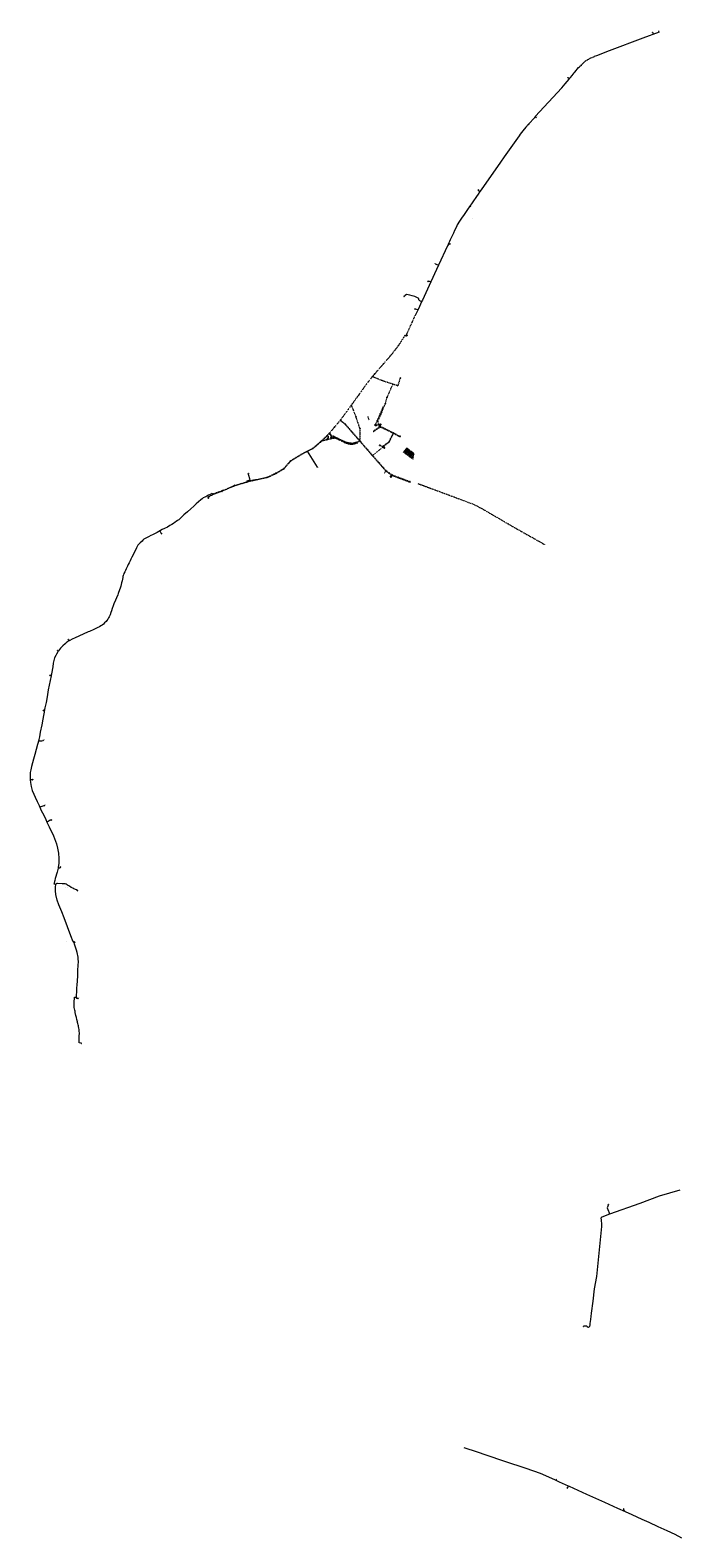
# Model space of a CAD drawing. Extents: x 149823 to 156818, y 468751 to 475536.
# Tile 1 of 27: x 149823 to 152318, y 469716 to 475536. Entities that reach past the tile are written whole.
import ezdxf
from ezdxf.enums import TextEntityAlignment as Align
from ezdxf.lldxf.tags import DXFTag

# ---------------------------------------------------------------- set-up
doc = ezdxf.new("R2010")
doc.units = 0
doc.header["$LTSCALE"] = 0.5
for name, pattern in [('RI-DRAINAGE-SO', [19.2, 6, -1.8, 1.8, -1.8, 2.4, -1.8, 1.8, -1.8]), ('RI-DWA-SO', [11, 5, -3, 0, -3]), ('RI-GWA-SO', [18.45, 6, -1.8, 1.75, -1.8, 1.75, -1.8, 1.75, -1.8]), ('RI-HWA-SO', [7.4, 5, -2.4]), ('RI-OVERIG-SO', [17, 5, -2, 2, -2, 0, -2, 2, -2])]:
    doc.linetypes.add(name, pattern=pattern)
doc.layers.get('0').update_dxf_attribs({"linetype": 'CONTINUOUS'})
for name, color, linetype, lineweight in [('B-OI-RI-DRAINAGE-G', 91, 'RI-DRAINAGE-SO', 18), ('B-OI-RI-DWA-G', 42, 'RI-DWA-SO', 18), ('B-OI-RI-DWA_RIOOLPUT-S-250', 42, 'CONTINUOUS', 18), ('B-OI-RI-GWA-G', 11, 'RI-GWA-SO', 18), ('B-OI-RI-GWA_RIOOLPUT-S-250', 11, 'CONTINUOUS', 18), ('B-OI-RI-HWA-G', 151, 'RI-HWA-SO', 18), ('B-OI-RI-HWA_RIOOLPUT-S-250', 151, 'CONTINUOUS', 18), ('B-OI-RI-OVERIG_DUIKER-G', 171, 'RI-OVERIG-SO', 18), ('B-OI-RI-OVERIG_OVERSTORTLEIDING-G', 171, 'RI-OVERIG-SO', 18), ('B-OI-RI-OVERIG_OVERSTORTLEIDING-T30', 171, 'CONTINUOUS', 35), ('B-OI-RI-OVERIG_OVERSTORTLEIDING-T35', 171, 'CONTINUOUS', 35), ('B-OI-RI-OVERIG_STROMINGSRICHTING-T70', 252, 'CONTINUOUS', 70), ('B-OI-RI-PERSLEIDING-G', 210, 'RI-PERS-SO', 18), ('B-OI-RI-PERSLEIDING-T30', 210, 'CONTINUOUS', 35), ('B-OI-RI-PERSLEIDING_PUTNUMMER-T50', 210, 'CONTINUOUS', 50), ('B-OI-RI-PERSLEIDING_RIOOLPUT_POMPPUT-S-250', 210, 'CONTINUOUS', 18)]:
    doc.layers.add(name, color=color, linetype=linetype, lineweight=lineweight)
doc.layers.add('UITLAAT', color=151, linetype='CONTINUOUS')
doc.styles.add('NLCS-ISO', font='NLCS-ISO.ttf')
doc.styles.add('NLCS-ISO-M250-T30', font='NLCS-ISO.ttf', dxfattribs={"height": 0.75})
doc.styles.add('NLCS-ISO-M250-T35', font='NLCS-ISO.ttf', dxfattribs={"height": 0.875})
doc.styles.add('NLCS-ISO-M250-T50', font='NLCS-ISO.ttf', dxfattribs={"height": 1.25})
doc.styles.add('NLCS-ISO-M250-T70', font='NLCS-ISO.ttf', dxfattribs={"height": 1.75})
tags = doc.linetypes.add('RI-PERS-SO', pattern='A,7,-2,["P",Standard,S=1.8,R=0,X=-0.5,Y=-0.9],-2,7,-2,[102,NLCS.SHX,S=1,R=180,X=0,Y=0],-2', length=22).pattern_tags.tags
tags[6] = DXFTag(74, 10)

# ---------------------------------------------------------------- blocks, each defined once
blk = doc.blocks.new('SRI-PUT_INSPECTIE-SO')
at = {"flags": 128}
blk.add_lwpolyline([(-2, -2), (2, -2), (2, 2), (-2, 2)], close=True, dxfattribs=at)
blk.add_circle((0, 0), 2)
at = {"style": 'NLCS-ISO'}
blk.add_text('I', height=2.5, dxfattribs=at).set_placement((0, 0), align=Align.MIDDLE_CENTER)
blk = doc.blocks.new('B-SRI-PUT_POMPPUT-SO')
for p, q in [((-2, -1), (0, 2)), ((0, 2), (2, -1)), ((2, -1), (-2, -1))]:
    blk.add_line(p, q)
blk.add_lwpolyline([(-2, -2), (2, -2), (2, 2), (-2, 2)], close=True)
blk.add_circle((0, 0), 2)

msp = doc.modelspace()

# ---------------------------------------------------------------- linework, layer by layer
at = {"layer": 'B-OI-RI-DRAINAGE-G'}
for points in [[(150990.5, 473967.8), (151000.2, 473962.5), (151005.9, 473959.5), (151012, 473956.7), (151015.6, 473954.9), (151029.4, 473948.9), (151036.6, 473944.4), (151044.9, 473941.3), (151051.4, 473939.6), (151054.6, 473938.9), (151056, 473938.6), (151057.3, 473938.4), (151059.3, 473938.2), (151061.2, 473938.1), (151063, 473938), (151064.6, 473938.1), (151070.9, 473938.4), (151072.7, 473938.6), (151076.3, 473939.3), (151078.4, 473939.9), (151080.2, 473940.5), (151082.9, 473941.6), (151085.7, 473943.1), (151086.7, 473943.7), (151086.9, 473943.8)], [(151084.9, 473946.1), (151082, 473944.4), (151080.8, 473943.9), (151079.7, 473943.5), (151078.5, 473943), (151077.3, 473942.7), (151076.8, 473942.5), (151075.8, 473942.2), (151074.2, 473941.8), (151073.2, 473941.6), (151072.2, 473941.5), (151070.6, 473941.2), (151068.2, 473940.9), (151067.2, 473940.8), (151065.7, 473940.7), (151065, 473940.7), (151063.4, 473940.6), (151062.4, 473940.7), (151061.4, 473940.7), (151060.4, 473940.8), (151059.3, 473941), (151057.9, 473941.2), (151051, 473942.6), (151043.7, 473944.7), (151037, 473947.7), (151036.6, 473947.9), (151026.9, 473952.1), (151006.3, 473962.5), (150992, 473970.2)], [(151036.8, 473945.3), (151035.9, 473944.8)], [(151036.2, 473945), (151036.6, 473947.5), (151036.6, 473947.7), (151036.7, 473947.9)], [(151086.7, 473943.7), (151084.9, 473946.1)], [(151087.2, 473940.5), (151085.7, 473943.1)], [(151265.8, 473909.5), (151302.6, 473881.8)], [(151267, 473911.1), (151302.9, 473884)], [(151268.2, 473912.7), (151303.3, 473886.3)], [(151269.4, 473914.3), (151303.6, 473888.5)], [(151270.6, 473915.9), (151304, 473890.7)], [(151271.8, 473917.5), (151304.3, 473893)], [(151273.1, 473919.1), (151304.7, 473895.2)], [(151274.3, 473920.7), (151305, 473897.5)], [(151275.5, 473922.3), (151305.4, 473899.7)], [(151276.7, 473923.9), (151305.7, 473902)], [(151264.6, 473907.9), (151302.3, 473879.5)], [(151321, 473785.6), (151439.4, 473742), (151539.9, 473704.1), (151568, 473689.2), (151634.7, 473650.4), (151694.1, 473615.8), (151810.7, 473550.6)]]:
    msp.add_lwpolyline(points, dxfattribs=at)
at = {"layer": 'B-OI-RI-DWA-G'}
for points in [[(151040.1, 474015.8), (151021.1, 474030.1)], [(151173.8, 474007.2), (151165.7, 474025.4)], [(150976.8, 473977.4), (150947.7, 473950)], [(151068.5, 473983.3), (151040.1, 474015.8)], [(151097.3, 473950.4), (151068.5, 473983.3)], [(151149.3, 473987.9), (151173.8, 474007.2)], [(151227.3, 473980.5), (151173.8, 474007.2)], [(151209.9, 473945.8), (151227.3, 473980.5)], [(151252.8, 473967.5), (151227.3, 473980.5)], [(150871.2, 473899.5), (150915.5, 473922)], [(150915.5, 473922), (150947.7, 473950)], [(151097.3, 473950.4), (151146.4, 473894)], [(151209.9, 473945.8), (151146.4, 473894)], [(150802.7, 473843.2), (150827.2, 473872.1)], [(150827.2, 473872.1), (150871.2, 473899.5)], [(151146.4, 473894), (151172.2, 473864.6)], [(151172.2, 473864.6), (151198.2, 473835.6)], [(150613, 473778.3), (150662.6, 473792.8)], [(150693.3, 473800.1), (150662.6, 473792.8)], [(150693.3, 473800.1), (150738, 473809.8)], [(150738, 473809.8), (150771.9, 473825.7)], [(150771.9, 473825.7), (150802.7, 473843.2)], [(151198.2, 473835.6), (151192.5, 473826.9)], [(151221.6, 473818.7), (151198.2, 473835.6)], [(151287.2, 473793.9), (151221.6, 473818.7)], [(151290.1, 473792.9), (151287.2, 473793.9)], [(150565.4, 473757.8), (150529.9, 473745)], [(150613, 473778.3), (150565.4, 473757.8)]]:
    msp.add_lwpolyline(points, dxfattribs=at)
at = {"layer": 'B-OI-RI-GWA-G'}
for points in [[(151951.8, 475398.4), (151953.3, 475402.5), (151969.2, 475416.8), (151978.2, 475422.8), (151989.4, 475428.8), (152002.2, 475434)], [(151276, 474357.4), (151310.5, 474434.3)], [(151246.7, 474319.6), (151215.9, 474279.9)], [(151270.7, 474357), (151246.7, 474319.6)], [(151270.7, 474357), (151276, 474357.4)], [(151187.1, 474246.7), (151215.9, 474279.9)], [(151144.9, 474198.2), (151153.8, 474208.6)], [(151153.8, 474208.6), (151187.1, 474246.7)], [(151123.2, 474170.7), (151094, 474129.8)], [(151144.9, 474198.2), (151123.2, 474170.7)], [(151185.4, 474181.9), (151144.9, 474198.2)], [(151224.8, 474169.1), (151185.4, 474181.9)], [(151201.9, 474118.4), (151224.8, 474169.1)], [(151243.2, 474163.2), (151224.8, 474169.1)], [(151252.9, 474193.3), (151243.2, 474163.2)], [(151063.3, 474088), (151051.5, 474071.1)], [(151094, 474129.8), (151063.3, 474088)], [(151063.3, 474088), (151082, 474042.7)], [(151181.2, 474061.1), (151195.3, 474093.7)], [(151195.3, 474093.7), (151201.9, 474118.4)], [(151021.1, 474030.1), (150999.4, 474004.1)], [(151051.5, 474071.1), (151021.1, 474030.1)], [(151097.1, 473998.8), (151082, 474042.7)], [(151181.2, 474061.1), (151165.7, 474025.4)], [(150976.8, 473977.4), (150980, 473981.1)], [(151004.7, 473961.8), (150976.8, 473977.4)], [(150999.4, 474004.1), (150980, 473981.1)], [(150980, 473981.1), (150986.5, 473964.4)], [(151097.1, 473998.8), (151097.3, 473950.4)], [(150947.7, 473950), (150965.9, 473954.2)], [(151004.7, 473961.8), (150965.9, 473954.2)], [(151045.7, 473942.8), (151004.7, 473961.8)], [(151072.4, 473940.4), (151045.7, 473942.8)], [(151072.4, 473940.4), (151097.3, 473950.4)]]:
    msp.add_lwpolyline(points, dxfattribs=at)
at = {"layer": 'B-OI-RI-HWA-G'}
for points in [[(151025.8, 474025.6), (151038.1, 474016.3)], [(151185.8, 474080.4), (151156.2, 474011.7)], [(150971.4, 473970.5), (150945.4, 473946.3)], [(150973.8, 473968.1), (150971.4, 473970.5)], [(150973.8, 473968.1), (150974.2, 473963.5)], [(151038.1, 474016.3), (151094.4, 473951.8)], [(151176, 474004.1), (151149.7, 473986.5)], [(151168.7, 474011.9), (151159.8, 474010)], [(151168.7, 474011.9), (151173.2, 474012.9)], [(151173.2, 474012.9), (151177, 474013.7)], [(151173.2, 474012.9), (151176, 474004.1)], [(151225.5, 473979.9), (151176, 474004.1)], [(151225.5, 473979.9), (151208.6, 473946.1)], [(151225.5, 473979.9), (151249.5, 473968)], [(150917.6, 473922.2), (150872.6, 473898.9)], [(150945.4, 473946.3), (150917.6, 473922.2)], [(151094.4, 473951.8), (151144.4, 473894.4)], [(151183.6, 473927.7), (151173.9, 473933.6)], [(151208.6, 473946.1), (151183.6, 473927.7)], [(151187.4, 473925.8), (151183.6, 473927.7)], [(151187.4, 473925.8), (151190.9, 473923.5)], [(150829.5, 473872.5), (150802.8, 473841.8)], [(150872.6, 473898.9), (150829.5, 473872.5)], [(151144.4, 473894.4), (151197.2, 473834.2)], [(150692.3, 473798.5), (150660.8, 473791.3)], [(150739.9, 473808.7), (150692.3, 473798.5)], [(150772.1, 473823.7), (150739.9, 473808.7)], [(150802.8, 473841.8), (150772.1, 473823.7)], [(151197.2, 473834.2), (151218.9, 473818.3)], [(151218.3, 473817), (151216.2, 473812.4)], [(151217.2, 473812), (151218.9, 473815.6), (151218.3, 473817)], [(151218.9, 473818.3), (151218.3, 473817)], [(151218.9, 473818.3), (151286.7, 473793)], [(151290.3, 473791.7), (151286.7, 473793)], [(150528.5, 473743), (150509.9, 473733.2)], [(150564, 473755.8), (150528.5, 473743)], [(150610.4, 473776), (150564, 473755.8)], [(150660.8, 473791.3), (150610.4, 473776)], [(150509.9, 473733.2), (150511.2, 473730.4)]]:
    msp.add_lwpolyline(points, dxfattribs=at)
at = {"layer": 'B-OI-RI-OVERIG_DUIKER-G'}
msp.add_lwpolyline([(151127.6, 474044.2), (151127.1, 474043.1), (151129.2, 474038.5), (151131.3, 474033.9), (151131.3, 474033.7), (151130, 474030)], dxfattribs=at)
at = {"layer": 'B-OI-RI-OVERIG_OVERSTORTLEIDING-G'}
for points in [[(151276, 474357.4), (151278.1, 474358)], [(150965.9, 473954.2), (150972, 473957.2)]]:
    msp.add_lwpolyline(points, dxfattribs=at)
at = {"layer": 'B-OI-RI-PERSLEIDING-G'}
for points in [[(152253.4, 475528.6), (152190.2, 475505), (152060.1, 475456.6), (152010.7, 475437.3), (152002.2, 475434)], [(152227.7, 475526.2), (152228.7, 475525.9), (152228.1, 475524.9), (152229.6, 475519.7)], [(152253.4, 475528.6), (152251.8, 475533.8)], [(151748.7, 475172.3), (151773, 475199.1), (151774.7, 475202.7), (151877, 475313.8), (151889.9, 475328.7), (151905.2, 475346.4), (151906, 475347.5), (151910.2, 475352.8), (151917.1, 475361.3), (151925.3, 475371.2), (151927, 475373.5), (151942, 475391.2), (151944.8, 475394.3), (151947.4, 475397.4), (151949.7, 475399.3)], [(151951.8, 475398.4), (151950.7, 475399), (151949.7, 475399.3)], [(151900.3, 475352.2), (151901.5, 475351.5), (151904.4, 475349.1), (151904.9, 475348.3), (151905.1, 475347.8), (151906, 475347.5)], [(151777.7, 475198.8), (151777.6, 475199.3), (151777.2, 475199.5), (151776.4, 475200.3), (151774.7, 475202.1), (151774.5, 475202.3)], [(151748.7, 475172.3), (151738.5, 475161.1), (151726.9, 475147.8), (151716.2, 475134.3), (151712.2, 475128.5), (151654.1, 475046.2), (151639.6, 475025.7), (151565.5, 474919.2), (151560.8, 474913.4), (151560.5, 474913.2), (151553.8, 474903.3), (151547.3, 474893.7), (151518.5, 474852.2), (151514.9, 474847.6), (151509.6, 474839.3), (151499.5, 474824.6), (151489.7, 474810.3), (151481.7, 474798.4), (151473.2, 474783.8), (151469.7, 474776.8), (151463, 474762.6), (151458.2, 474752.8), (151449.6, 474734.3), (151445.6, 474725.8), (151442.9, 474719.9), (151439.7, 474712.7), (151438.1, 474709.1), (151437.4, 474707.5), (151435.7, 474703.8), (151400.7, 474628.2), (151393, 474611.4), (151371, 474563.9), (151338.6, 474494), (151336.5, 474489.5), (151321.5, 474457.8), (151310.5, 474434.3)], [(151554.5, 474918.6), (151560.8, 474913.4)], [(151523, 474854.1), (151522.7, 474854.6), (151520.7, 474855.4)], [(151445, 474709.9), (151443.6, 474709.3), (151441.5, 474709.2), (151438.2, 474709.1)], [(151387.6, 474634.3), (151400.7, 474628.2)], [(151360.2, 474566.5), (151361.5, 474566.4), (151364.3, 474566.3), (151371, 474563.9)], [(151336.5, 474489.5), (151334.2, 474488.5), (151328.2, 474491.1), (151326.4, 474494), (151325.1, 474495.4), (151324.9, 474496.4), (151325, 474499.4), (151308.8, 474507.2), (151298.5, 474510.6), (151289.4, 474513), (151277.1, 474514.9), (151272.3, 474511.9), (151267.8, 474508.3)], [(151309.4, 474459.8), (151321.5, 474457.8)], [(150933, 473848.4), (150894, 473911)], [(150662.6, 473792.8), (150661.8, 473796.5), (150672.7, 473799.4), (150667.1, 473820.4), (150666.2, 473823.9)], [(150529.9, 473745), (150525.4, 473747), (150523.5, 473746), (150518.8, 473743.6), (150512.6, 473740.5), (150505.6, 473736.9), (150501.7, 473734.7), (150497.5, 473732.5), (150492, 473730.1), (150487.9, 473726.8), (150482.2, 473722.2), (150473.7, 473715.2), (150464.4, 473707.1), (150455.2, 473698.8), (150443.3, 473688.1), (150430.9, 473676.9), (150417.3, 473664.6), (150409.4, 473657.5), (150402.6, 473651.3), (150397, 473645.9), (150392.8, 473643.2), (150387.1, 473638.9), (150383.6, 473636.5), (150376.9, 473631.8), (150370.2, 473627), (150363.1, 473623.1), (150353.2, 473617.9), (150342, 473612.1), (150333.4, 473607.7), (150320.6, 473601), (150313.4, 473597.3), (150302.8, 473591.9), (150295.7, 473588.3), (150288.9, 473584.8), (150280.1, 473580.3), (150272.6, 473576.4), (150266.7, 473573.4), (150262.6, 473571.3), (150258.5, 473567.2), (150255.2, 473563.9), (150248.1, 473556.6), (150242.6, 473551.1), (150239.1, 473547.6), (150236.7, 473543), (150234, 473537.6), (150229.5, 473528.5), (150225.1, 473519.9), (150220.7, 473511.1), (150216.1, 473502.1), (150211.7, 473493.3), (150208.7, 473487.3), (150205.3, 473480.2), (150201.7, 473472.9), (150198.5, 473466.5), (150196.2, 473461.8), (150193.9, 473457), (150190.9, 473450.6), (150188.2, 473444.6), (150185.4, 473438.4), (150183.7, 473433.7), (150182.6, 473430.4), (150181.5, 473426.5), (150180.4, 473422.5), (150179.2, 473416.7), (150178, 473410.2), (150176.4, 473402.8), (150174.8, 473396.3), (150173.2, 473389.9), (150172, 473385.7), (150170.8, 473381.2), (150168.5, 473375), (150163.3, 473361.2), (150161.2, 473356.3), (150155.9, 473344.1), (150152.4, 473336), (150146.6, 473322), (150143.6, 473313.7), (150139.9, 473303), (150137.2, 473294.5), (150135.2, 473288.4), (150131.9, 473278.7), (150128.2, 473270.9), (150126.2, 473267.5), (150123.2, 473262.8), (150119.5, 473257.2), (150116.1, 473252.6), (150110.6, 473247.5), (150106.2, 473243.4), (150101.4, 473239.2), (150096.3, 473235.9), (150091.4, 473232.6), (150084.4, 473229.5), (150076.4, 473226), (150063.4, 473220.2), (150058, 473217.7), (150052.3, 473215.2), (150047.6, 473213), (149994.2, 473189), (149987.6, 473186.1), (149973.2, 473178.4), (149972.9, 473179.1), (149967.9, 473175.4), (149962.7, 473171.3), (149957.8, 473167.3), (149948.7, 473159.8), (149940.7, 473150.8), (149933, 473140.3), (149931, 473138.5), (149930.1, 473136.5), (149924.6, 473127.6), (149922.4, 473121.9), (149917.6, 473112.3), (149912.4, 473092.2), (149910.1, 473078.1), (149905.4, 473051.1), (149904.2, 473044.6), (149904.1, 473044), (149893, 472989.7), (149888.4, 472962.7), (149884.2, 472940.6), (149879.9, 472920.1), (149878.9, 472913.8), (149878, 472910.1), (149877.7, 472907.4), (149877.1, 472903.3), (149874.1, 472890.1), (149871.7, 472876.3), (149867.5, 472854.4), (149861.8, 472825.5), (149859.1, 472808.4), (149856.6, 472797.5), (149856.1, 472794.5), (149851.6, 472778.4), (149846.4, 472759.5), (149840.7, 472739.2), (149835.7, 472721.8), (149831.5, 472707.4), (149828.3, 472693.9), (149825, 472681), (149823.6, 472670.1), (149822.8, 472657.9), (149823.2, 472641.9), (149824, 472631.1), (149826.4, 472616.7), (149830.9, 472601.2), (149836.6, 472586.4), (149841.9, 472574.9), (149849.9, 472558.1), (149857.4, 472542.4), (149866.1, 472524.2), (149875.2, 472505.2), (149883.2, 472488.4), (149887, 472478.3), (149896.1, 472460.1), (149912.7, 472425.7), (149921.2, 472405.3), (149924.3, 472395.1), (149929.2, 472378.1), (149932.4, 472359.4), (149933.6, 472338.5), (149933.6, 472327.9), (149933.6, 472320.5), (149932.4, 472311.8), (149931.2, 472304.9), (149931.2, 472303.4), (149930.9, 472302.9), (149930.9, 472300.8), (149928.8, 472291.1), (149927.4, 472285.7), (149925.2, 472278), (149922.4, 472268.3), (149920, 472260.5), (149918.2, 472254), (149917.1, 472250.1), (149915.6, 472243.1), (149915.3, 472242), (149914.9, 472241), (149915.1, 472240.6), (149915.6, 472240.3), (149920.8, 472239.4), (149922.4, 472239.7), (149922.8, 472239.9)], [(150330.1, 473592.2), (150325.4, 473601.3), (150324.5, 473603)], [(149972.9, 473179.1), (149973.1, 473179.8), (149972.5, 473181.6), (149971.1, 473182.5), (149970.1, 473183.3)], [(149928.8, 473140.1), (149931, 473138.5)], [(149904.2, 473044.6), (149900.9, 473045.3), (149899.9, 473045.2)], [(149873.4, 472909.9), (149876, 472910.1), (149877.6, 472910), (149878, 472910.1)], [(149856.2, 472794.9), (149857.2, 472792.9), (149862.1, 472792.4), (149864.3, 472792.4), (149868.6, 472792.6), (149873.2, 472794), (149874.7, 472795.1), (149874.6, 472795.9)], [(149832.9, 472642.2), (149824.9, 472641.7), (149824.5, 472641.9), (149823.2, 472641.9)], [(149879, 472542.9), (149860.5, 472535.9)], [(149905.2, 472486.8), (149904.3, 472486.4), (149903.2, 472486), (149900.1, 472485.9), (149892.3, 472481.1), (149889.3, 472479.6), (149887, 472478.3)], [(149930.9, 472302.9), (149931.9, 472302.5), (149937.3, 472301.9), (149938, 472301.9), (149938.8, 472302.1), (149939.1, 472302.3), (149939.3, 472303.8), (149939.8, 472305.1), (149940.4, 472305.7)], [(150008, 471798.1), (150005.4, 471797.4), (150004, 471797.4), (150002.7, 471798), (150001.3, 471800.1), (150001.6, 471802.5), (150002, 471802.7), (150003.5, 471830.8), (150003.9, 471839.2), (150004.5, 471848.8), (150005.4, 471865.6), (150006.5, 471885.4), (150007.6, 471906.2), (150009, 471927.2), (150009.5, 471939.2), (150008.7, 471950.5), (150008.2, 471957.5), (150005.1, 471976), (150002.3, 471984.6), (149994.3, 472007.7), (149992.5, 472013), (149989.2, 472017.3), (149980.4, 472040.3), (149953.8, 472108.9), (149944.9, 472132.5), (149933.7, 472160), (149927.1, 472177.2), (149922.1, 472199.5), (149920.5, 472213.2), (149921, 472228.7), (149922.2, 472236.6), (149922.8, 472239.9)], [(150005.5, 472214), (150006.3, 472214.7), (150006.2, 472216.3), (150005.9, 472216.7), (150003.1, 472217.9), (149998.6, 472218.9), (149992.2, 472221.2), (149987.7, 472223.6), (149981.7, 472226.8), (149974.7, 472231.4), (149967.7, 472236), (149965.9, 472237.3), (149962, 472238.7), (149957.9, 472239.9), (149947.1, 472241.1), (149928.1, 472242.2), (149926.4, 472242), (149922.8, 472239.9)], [(149988.5, 472019.1), (149989, 472018.7), (149991.1, 472018.1), (149995, 472014.9)], [(150020.2, 471624.9), (150019.2, 471625.3), (150017.3, 471625.3), (150012.3, 471626.2), (150012.1, 471626.3), (150011.8, 471626.9), (150011.7, 471628.6), (150012.1, 471634.6), (150012.8, 471650.9), (150013.1, 471665.2), (150012.5, 471670.2), (150011.7, 471678.1), (150011.2, 471683), (150009.8, 471689.3), (150009.1, 471692.2), (150008.2, 471696.2), (150007.2, 471701), (150006.4, 471705.1), (150005.5, 471709.4), (150005.1, 471710.9), (150004.6, 471712.7), (150003.5, 471717.2), (150001.6, 471724.6), (149999.5, 471732), (149997.2, 471743.5), (149996.2, 471748.9), (149995.3, 471752.9), (149994.4, 471758), (149993.6, 471763.4), (149993.5, 471766.4), (149992.6, 471776.4), (149993.1, 471788.5), (149993.7, 471795.8), (149994, 471800.9), (149994.5, 471802.9), (150001.6, 471802.5)], [(152332.6, 471058.6), (152253.6, 471035.2), (152178.9, 471006.6), (152061.6, 470965)], [(152056.9, 471002.3), (152052.5, 470990.3), (152054.8, 470983.9), (152057.2, 470977.1), (152058.4, 470973.8), (152061.6, 470965)], [(152061.6, 470965), (152032.2, 470953.5), (152030, 470952.7), (152029.8, 470952.6), (152029.2, 470952.3), (152028.8, 470951.9), (152028.5, 470951.3), (152028.3, 470950.2), (152029.4, 470943.3), (152030.4, 470925.1), (152029.8, 470918.1), (152016, 470776.5), (152010.9, 470725), (152002.5, 470677.8), (151996.4, 470629.2), (151990.6, 470583.3), (151988.9, 470569.8), (151986.4, 470549.4), (151985.8, 470544.4), (151985.6, 470541.8), (151985.3, 470537.8), (151983.7, 470532.4), (151980.5, 470527.8), (151976.6, 470529.2), (151975.7, 470530.6), (151973.6, 470532.9), (151968.9, 470533), (151965.8, 470532.9), (151961.7, 470532.8)], [(151498.7, 470064.7), (151550.6, 470047.4), (151583.5, 470036.5), (151655.6, 470012.6), (151737.8, 469985.5), (151793.3, 469965.1), (151848.3, 469940.7), (151854, 469938.2), (151866.4, 469932.6), (151901.9, 469916.6), (151905.6, 469915), (151972.7, 469884.7), (152042.3, 469853.4), (152092.8, 469830.7), (152121.5, 469817.8), (152147.5, 469806.1), (152186.5, 469788.5), (152213.5, 469776.2), (152248.1, 469760.2), (152283.4, 469744), (152313.3, 469729.9), (152340, 469716)], [(151855, 469940.4), (151854, 469938.2)], [(151898, 469908.4), (151898.8, 469910.1), (151899.3, 469910.3), (151900.1, 469910.6), (151901, 469913), (151901.8, 469915), (151902.3, 469916), (151901.9, 469916.6)], [(152116.1, 469827), (152115.7, 469825.1), (152115.6, 469823.6), (152115.8, 469822.8), (152116.1, 469822.3), (152117.4, 469821.2), (152120.4, 469818.7), (152121.2, 469818), (152121.5, 469817.8)]]:
    msp.add_lwpolyline(points, dxfattribs=at)

# ---------------------------------------------------------------- block references
at = {"layer": 'B-OI-RI-DWA_RIOOLPUT-S-250', "xscale": 0.25, "yscale": 0.25, "zscale": 0.25}
for p in [(151749.4, 475172.4), (151165.7, 474025.4), (151040.1, 474015.8), (151068.5, 473983.3), (151149.3, 473987.9), (151173.8, 474007.2), (151227.3, 473980.5), (151252.8, 473967.5), (150915.5, 473922), (150947.7, 473950), (151097.3, 473950.4), (151209.9, 473945.8), (150827.2, 473872.1), (150871.2, 473899.5), (151146.4, 473894), (151172.2, 473864.6), (150662.6, 473792.8), (150693.3, 473800.1), (150738, 473809.8), (150771.9, 473825.7), (150802.7, 473843.2), (151198.2, 473835.6), (151221.6, 473818.7), (151287.2, 473793.9), (151290.1, 473792.9), (150529.9, 473745), (150565.4, 473757.8), (150613, 473778.3)]:
    msp.add_blockref('SRI-PUT_INSPECTIE-SO', p, dxfattribs=at)
at = {"layer": 'B-OI-RI-GWA_RIOOLPUT-S-250', "xscale": 0.25, "yscale": 0.25, "zscale": 0.25}
for p in [(152002.2, 475434), (151310.5, 474434.3), (151246.7, 474319.6), (151270.7, 474357), (151276, 474357.4), (151215.9, 474279.9), (151153.8, 474208.6), (151187.1, 474246.7), (151123.2, 474170.7), (151144.9, 474198.2), (151185.4, 474181.9), (151224.8, 474169.1), (151243.2, 474163.2), (151252.9, 474193.3), (151063.3, 474088), (151094, 474129.8), (151195.3, 474093.7), (151201.9, 474118.4), (151021.1, 474030.1), (151051.5, 474071.1), (151082, 474042.7), (151181.2, 474061.1), (150976.8, 473977.4), (150980, 473981.1), (150999.4, 474004.1), (151097.1, 473998.8), (150965.9, 473954.2), (151004.7, 473961.8), (151045.7, 473942.8), (151072.4, 473940.4)]:
    msp.add_blockref('SRI-PUT_INSPECTIE-SO', p, dxfattribs=at)
at = {"layer": 'B-OI-RI-HWA_RIOOLPUT-S-250', "xscale": 0.25, "yscale": 0.25, "zscale": 0.25}
for p in [(151025.8, 474025.6), (151185.8, 474080.4), (150971.4, 473970.5), (150973.8, 473968.1), (151038.1, 474016.3), (151149.7, 473986.5), (151168.7, 474011.9), (151173.2, 474012.9), (151176, 474004.1), (151225.5, 473979.9), (151249.5, 473968), (150917.6, 473922.2), (150945.4, 473946.3), (151094.4, 473951.8), (151183.6, 473927.7), (151187.4, 473925.8), (151208.6, 473946.1), (150829.5, 473872.5), (150872.6, 473898.9), (151144.4, 473894.4), (150660.8, 473791.3), (150692.3, 473798.5), (150739.9, 473808.7), (150772.1, 473823.7), (150802.8, 473841.8), (151197.2, 473834.2), (151218.3, 473817), (151218.9, 473818.3), (151286.7, 473793), (151290.3, 473791.7), (150509.9, 473733.2), (150528.5, 473743), (150564, 473755.8), (150610.4, 473776)]:
    msp.add_blockref('SRI-PUT_INSPECTIE-SO', p, dxfattribs=at)
at = {"layer": 'B-OI-RI-PERSLEIDING_RIOOLPUT_POMPPUT-S-250', "xscale": 0.25, "yscale": 0.25, "zscale": 0.25}
for p in [(152227.7, 475526.2), (151951.8, 475398.4), (151900.3, 475352.2), (151777.7, 475198.8), (151554.5, 474918.6), (151523, 474854.1), (151445, 474709.9), (151387.6, 474634.3), (151360.2, 474566.5), (151267.8, 474508.3), (151309.4, 474459.8), (150666.2, 473823.9), (150933, 473848.4), (151192.5, 473826.9), (150330.2, 473592.3), (149970.1, 473183.3), (149928.8, 473140.1), (149899.9, 473045.2), (149873.4, 472909.9), (149874.6, 472795.9), (149832.9, 472642.2), (149879, 472542.9), (149905.2, 472486.8), (149940.4, 472305.7), (150005.5, 472214), (149995, 472014.9), (150008, 471798.1), (150020.2, 471624.9), (152056.9, 471002.3), (151961.7, 470532.8), (151855.1, 469940.4), (151898, 469908.4), (152116.1, 469826.9)]:
    msp.add_blockref('B-SRI-PUT_POMPPUT-SO', p, dxfattribs=at)
at = {"layer": 'UITLAAT', "xscale": 0.25, "yscale": 0.25, "zscale": 0.25}
for p in [(151278.1, 474358), (151156.2, 474011.7), (151159.8, 474010), (151177, 474013.7), (150972, 473957.2), (150974.2, 473963.5), (150986.5, 473964.4), (151173.9, 473933.6), (151190.9, 473923.5), (151216.2, 473812.4), (151217.2, 473812), (150511.2, 473730.4)]:
    msp.add_blockref('SRI-PUT_INSPECTIE-SO', p, dxfattribs=at)

# ---------------------------------------------------------------- texts
at = {"layer": 'B-OI-RI-OVERIG_OVERSTORTLEIDING-T30', "style": 'NLCS-ISO-M250-T30'}
for rotation, p in [(16.04282, (151277, 474357.7)), (26.35606, (150969, 473955.7))]:
    msp.add_text(' 200 PVC-U Rond', height=0.75, rotation=rotation, dxfattribs=at).set_placement(p, align=Align.MIDDLE_CENTER)
at = {"layer": 'B-OI-RI-OVERIG_OVERSTORTLEIDING-T35', "style": 'NLCS-ISO-M250-T35'}
for s, rotation, p in [('-1,07', 16.04282, (151276.8, 474356.6)), ('-1,22', 16.04282, (151277.9, 474356.9)), ('-0,8', 26.35606, (150967.9, 473954)), ('-0,8', 26.35606, (150970.9, 473955.5))]:
    msp.add_text(s, height=0.875, rotation=rotation, dxfattribs=at).set_placement(p, align=Align.MIDDLE_CENTER)
at = {"layer": 'B-OI-RI-OVERIG_STROMINGSRICHTING-T70', "style": 'NLCS-ISO-M250-T70'}
for rotation, p in [(35.52338, (151977, 475416.2)), (245.79889, (151293.2, 474395.9)), (245.79889, (151293.2, 474395.9)), (237.20453, (151258.7, 474338.3)), (237.20453, (151258.7, 474338.3)), (185.06537, (151273.3, 474357.2)), (185.06537, (151273.3, 474357.2)), (16.04282, (151277, 474357.7)), (16.04282, (151277, 474357.7)), (229.18312, (151201.5, 474263.3)), (229.18312, (151201.5, 474263.3)), (232.04791, (151231.3, 474299.7)), (232.04791, (151231.3, 474299.7)), (229.75608, (151149.4, 474203.4)), (229.75608, (151149.4, 474203.4)), (228.61016, (151170.4, 474227.7)), (228.61016, (151170.4, 474227.7)), (234.33974, (151108.6, 474150.3)), (234.33974, (151108.6, 474150.3)), (231.47495, (151134.1, 474184.5)), (231.47495, (151134.1, 474184.5)), (158.13635, (151165.2, 474190.1)), (158.13635, (151165.2, 474190.1)), (162.14706, (151205.1, 474175.5)), (162.14706, (151205.1, 474175.5)), (65.89015, (151213.4, 474143.7)), (65.89015, (151213.4, 474143.7)), (162.14706, (151234, 474166.2)), (162.14706, (151234, 474166.2)), (252.10143, (151248.1, 474178.2)), (252.10143, (151248.1, 474178.2)), (233.76678, (151078.6, 474108.9)), (233.76678, (151078.6, 474108.9)), (75.05747, (151198.6, 474106)), (75.05747, (151198.6, 474106)), (233.19382, (151036.3, 474050.6)), (233.19382, (151036.3, 474050.6)), (234.9127, (151057.4, 474079.6)), (234.9127, (151057.4, 474079.6)), (292.39098, (151072.6, 474065.4)), (292.39098, (151072.6, 474065.4)), (246.94481, (151171, 474046.1)), (246.94481, (151171, 474046.1)), (246.37185, (151173.5, 474043.3)), (246.37185, (151173.5, 474043.3)), (66.4631, (151188.3, 474077.4)), (66.4631, (151188.3, 474077.4)), (315.30929, (150972.6, 473969.3)), (315.30929, (150972.6, 473969.3)), (274.62929, (150974, 473965.8)), (274.62929, (150974, 473965.8)), (49.27437, (150978.4, 473979.3)), (49.27437, (150978.4, 473979.3)), (291.24506, (150983.3, 473972.8)), (291.24506, (150983.3, 473972.8)), (49.84733, (150989.7, 473992.6)), (49.84733, (150989.7, 473992.6)), (330.77915, (150990.7, 473969.6)), (330.77915, (150990.7, 473969.6)), (49.84733, (151010.2, 474017.1)), (49.84733, (151010.2, 474017.1)), (323.3307, (151030.6, 474023)), (323.3307, (151030.6, 474023)), (322.75774, (151031.9, 474020.9)), (322.75774, (151031.9, 474020.9)), (131.20734, (151054.3, 473999.6)), (131.20734, (151054.3, 473999.6)), (311.29859, (151066.3, 473984)), (311.29859, (151066.3, 473984)), (311.29859, (151082.9, 473966.8)), (311.29859, (151082.9, 473966.8)), (108.86198, (151089.5, 474020.7)), (108.86198, (151089.5, 474020.7)), (90.52733, (151097.2, 473974.6)), (90.52733, (151097.2, 473974.6)), (38.38817, (151161.6, 473997.6)), (38.38817, (151161.6, 473997.6)), (213.71326, (151162.9, 473995.3)), (213.71326, (151162.9, 473995.3)), (191.94086, (151164.2, 474011)), (191.94086, (151164.2, 474011)), (294.10985, (151169.8, 474016.3)), (294.10985, (151169.8, 474016.3)), (191.94086, (151170.9, 474012.4)), (191.94086, (151170.9, 474012.4)), (107.71607, (151174.6, 474008.5)), (107.71607, (151174.6, 474008.5)), (12.03211, (151175.1, 474013.3)), (12.03211, (151175.1, 474013.3)), (333.64394, (151200.6, 473993.8)), (333.64394, (151200.6, 473993.8)), (154.12565, (151200.8, 473992)), (154.12565, (151200.8, 473992)), (153.55269, (151237.5, 473973.9)), (153.55269, (151237.5, 473973.9)), (152.97973, (151240.1, 473974)), (152.97973, (151240.1, 473974)), (26.92902, (150893.3, 473910.7)), (26.92902, (150893.3, 473910.7)), (207.41072, (150895.1, 473910.6)), (207.41072, (150895.1, 473910.6)), (41.25296, (150931.6, 473936)), (41.25296, (150931.6, 473936)), (220.58875, (150931.5, 473934.2)), (220.58875, (150931.5, 473934.2)), (13.17803, (150956.8, 473952.1)), (13.17803, (150956.8, 473952.1)), (42.97183, (150958.4, 473958.4)), (42.97183, (150958.4, 473958.4)), (43.54479, (150962.2, 473963.7)), (43.54479, (150962.2, 473963.7)), (26.35606, (150969, 473955.7)), (26.35606, (150969, 473955.7)), (10.8862, (150985.3, 473958)), (10.8862, (150985.3, 473958)), (335.36281, (151025.2, 473952.3)), (335.36281, (151025.2, 473952.3)), (354.84338, (151059.1, 473941.6)), (354.84338, (151059.1, 473941.6)), (21.7724, (151084.8, 473945.4)), (21.7724, (151084.8, 473945.4)), (311.29859, (151119.4, 473923.1)), (311.29859, (151119.4, 473923.1)), (311.29859, (151121.8, 473922.2)), (311.29859, (151121.8, 473922.2)), (219.44284, (151178.1, 473919.9)), (219.44284, (151178.1, 473919.9)), (148.96903, (151178.7, 473930.7)), (148.96903, (151178.7, 473930.7)), (333.07098, (151185.5, 473926.8)), (333.07098, (151185.5, 473926.8)), (326.76845, (151189.1, 473924.6)), (326.76845, (151189.1, 473924.6)), (216.57805, (151196.1, 473936.9)), (216.57805, (151196.1, 473936.9)), (243.50706, (151217, 473963)), (243.50706, (151217, 473963)), (243.50706, (151218.6, 473963.1)), (243.50706, (151218.6, 473963.1)), (49.84733, (150815, 473857.6)), (49.84733, (150815, 473857.6)), (228.61016, (150816.1, 473857.2)), (228.61016, (150816.1, 473857.2)), (32.08564, (150849.2, 473885.8)), (32.08564, (150849.2, 473885.8)), (211.42143, (150851.1, 473885.7)), (211.42143, (150851.1, 473885.7)), (311.29859, (151159.3, 473879.3)), (311.29859, (151159.3, 473879.3)), (131.20734, (151170.8, 473864.3)), (131.20734, (151170.8, 473864.3)), (311.87155, (151185.2, 473850.1)), (311.87155, (151185.2, 473850.1)), (192.51382, (150676.6, 473794.9)), (192.51382, (150676.6, 473794.9)), (13.17803, (150677.9, 473796.4)), (13.17803, (150677.9, 473796.4)), (12.03211, (150715.6, 473804.9)), (12.03211, (150715.6, 473804.9)), (191.94086, (150716.1, 473803.6)), (191.94086, (150716.1, 473803.6)), (25.21014, (150755, 473817.8)), (25.21014, (150755, 473817.8)), (205.11889, (150756, 473816.2)), (205.11889, (150756, 473816.2)), (29.79381, (150787.3, 473834.5)), (29.79381, (150787.3, 473834.5)), (210.84847, (150787.4, 473832.7)), (210.84847, (150787.4, 473832.7)), (56.72282, (151195.4, 473831.3)), (56.72282, (151195.4, 473831.3)), (323.90366, (151208.1, 473826.3)), (323.90366, (151208.1, 473826.3)), (144.38536, (151209.9, 473827.1)), (144.38536, (151209.9, 473827.1)), (64.74423, (151217.3, 473814.7)), (64.74423, (151217.3, 473814.7)), (77.3493, (151217.8, 473814.5)), (77.3493, (151217.8, 473814.5)), (247.51777, (151218.6, 473817.7)), (247.51777, (151218.6, 473817.7)), (159.28227, (151252.8, 473805.7)), (159.28227, (151252.8, 473805.7)), (159.28227, (151254.4, 473806.3)), (159.28227, (151254.4, 473806.3)), (159.85522, (151288.5, 473792.3)), (159.85522, (151288.5, 473792.3)), (161.00114, (151288.7, 473793.4)), (161.00114, (151288.7, 473793.4)), (207.98368, (150519.2, 473738.1)), (207.98368, (150519.2, 473738.1)), (199.96227, (150546.2, 473749.4)), (199.96227, (150546.2, 473749.4)), (20.05352, (150547.6, 473751.4)), (20.05352, (150547.6, 473751.4)), (203.40002, (150587.2, 473765.9)), (203.40002, (150587.2, 473765.9)), (23.49127, (150589.2, 473768)), (23.49127, (150589.2, 473768)), (197.09748, (150635.6, 473783.7)), (197.09748, (150635.6, 473783.7)), (16.04282, (150637.8, 473785.5)), (16.04282, (150637.8, 473785.5)), (294.68281, (150510.6, 473731.8)), (294.68281, (150510.6, 473731.8))]:
    msp.add_text('>', height=1.75, rotation=rotation, dxfattribs=at).set_placement(p, align=Align.MIDDLE_CENTER)
at = {"layer": 'B-OI-RI-PERSLEIDING-T30', "style": 'NLCS-ISO-M250-T30'}
for s, rotation, p in [(' 75 Polyethyleen Rond', 20.62648, (152128.1, 475480.4)), (' 75 Polyethyleen Rond', 286.08844, (152227.7, 475522.7)), (' 75 Polyethyleen Rond', 287.23436, (152251.7, 475530.9)), (' 63 Polyethyleen Rond', 337.65465, (151950.4, 475398)), (' 75 Polyethyleen Rond', 319.89295, (151902.5, 475349.1)), (' 75 Polyethyleen Rond', 48.70141, (151850, 475285.2)), (' 75 Polyethyleen Rond', 313.01746, (151775.4, 475199.9)), (' 75 Polyethyleen Rond', 320.46591, (151557, 474915.3)), (' 75 Polyethyleen Rond', 329.06028, (151521.3, 474853.9)), (' 75 Polyethyleen Rond', 59.01465, (151530.5, 474802.8)), (' 75 Polyethyleen Rond', 6.30254, (151441.7, 474708.5)), (' 63 Polyethyleen Rond', 335.36281, (151393.7, 474630.4)), (' 75 Polyethyleen Rond', 346.24901, (151365.3, 474564.2)), (' 75 Polyethyleen Rond', 344.53014, (151301.9, 474497.9)), (' 75 Polyethyleen Rond', 350.25972, (151315.3, 474457.8)), (' 63 Polyethyleen Rond', 302.13126, (150912.7, 473879.2)), (' 75 Polyethyleen Rond', 83.07888, (150665.4, 473808.2)), (' 75 Polyethyleen Rond', 297.5476, (150326.4, 473597.2)), (' 75 Polyethyleen Rond', 303.85014, (149970.6, 473180.7)), (' 75 Polyethyleen Rond', 68.18198, (149921, 473113.9)), (' 75 Polyethyleen Rond', 326.19549, (149929.3, 473138.5)), (' 75 Polyethyleen Rond', 351.97859, (149902, 473043.9)), (' 75 Polyethyleen Rond', 2.29183, (149875.7, 472909)), (' 75 Polyethyleen Rond', 3.43775, (149865.5, 472794.4)), (' 75 Polyethyleen Rond', 2.29183, (149828.1, 472641)), (' 75 Polyethyleen Rond', 20.62648, (149870.1, 472538.5)), (' 75 Polyethyleen Rond', 25.21014, (149896.5, 472481.7)), (' 75 Polyethyleen Rond', 16.04282, (149935.9, 472303.3)), (' 75 Polyethyleen Rond', 342.81127, (149963.8, 472226)), (' 75 Polyethyleen Rond', 280.93182, (149964.4, 472018.8)), (' 75 Polyethyleen Rond', 327.34141, (149991.2, 472016.2)), (' 75 Polyethyleen Rond', 275.7752, (150009.9, 471713.6)), (' 63 Polyethyleen Rond', 276.92112, (152058.3, 470983.5)), (' 63 Polyethyleen Rond', 76.77634, (152012.6, 470748.6)), (' 75 Polyethyleen Rond', 65.89015, (151855.4, 469938.9)), (' 75 Polyethyleen Rond', 64.17127, (151900.8, 469912.1)), (' 75 Polyethyleen Rond', 300.41239, (152117.9, 469821.9))]:
    msp.add_text(s, height=0.75, rotation=rotation, dxfattribs=at).set_placement(p, align=Align.MIDDLE_CENTER)
at = {"layer": 'B-OI-RI-PERSLEIDING_PUTNUMMER-T50', "style": 'NLCS-ISO-M250-T50'}
for s, p in [('120DG01', (152229.7, 475528.2)), ('120DG02', (151953.8, 475400.4)), ('120DG03', (151902.3, 475354.2)), ('120DG04', (151779.7, 475200.8)), ('118DG01', (151556.5, 474920.6)), ('118DG02', (151525, 474856.1)), ('118DG03', (151447, 474711.9)), ('DG111', (151389.6, 474636.3)), ('118DG04', (151362.2, 474568.5)), ('118DG05', (151269.8, 474510.3)), ('118DG06', (151311.4, 474461.8)), ('DG112', (150935, 473850.4)), ('DG101', (150668.2, 473825.9)), ('N1PP', (151194.5, 473828.9)), ('130DG01', (150332.2, 473594.3)), ('130DG02', (149972.1, 473185.3)), ('130DG03', (149930.8, 473142.1)), ('130DG04', (149901.9, 473047.2)), ('130DG05', (149875.4, 472911.9)), ('130DG07', (149876.6, 472797.9)), ('130DG06', (149834.9, 472644.2)), ('130DG08', (149881, 472544.9)), ('105DG04', (149907.2, 472488.8)), ('105DG05', (149942.4, 472307.7)), ('105DG06', (150007.5, 472216)), ('105DG03', (149997, 472016.9)), ('105DG02', (150010, 471800.1)), ('105DG01', (150022.2, 471626.9)), ('104DG02', (152058.9, 471004.3)), ('104DG01', (151963.7, 470534.8)), ('107DG01', (151857.1, 469942.4)), ('107DG02', (151900, 469910.4)), ('107DG03', (152118.1, 469828.9))]:
    msp.add_text(s, height=1.25, dxfattribs=at).set_placement(p, align=Align.MIDDLE_CENTER)

doc.saveas('drawing.dxf')
